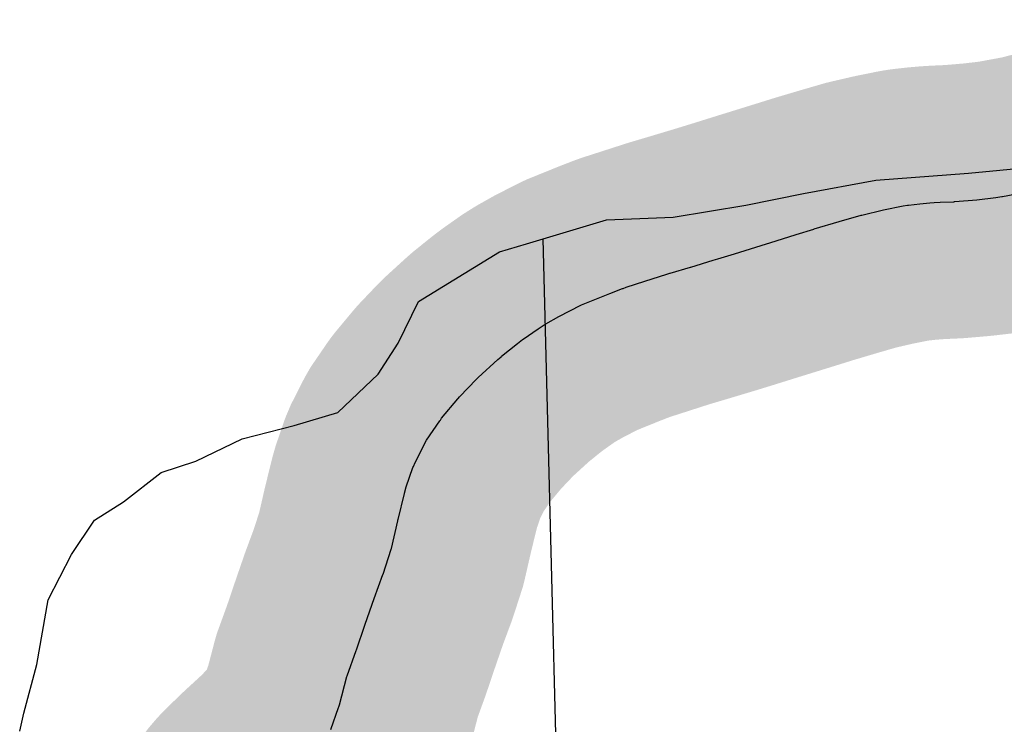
# Model space of a CAD drawing. Header units: feet. Extents: x 18803 to 104580, y -6601 to 116448.
# Tile 79 of 95: x 70746 to 72545, y 87155 to 88442. Entities that reach past the tile are written whole.
import ezdxf

# ---------------------------------------------------------------- set-up
doc = ezdxf.new("R2010")
doc.units = ezdxf.units.FT
doc.header["$LTSCALE"] = 100
doc.header["$MEASUREMENT"] = 0
doc.linetypes.add('DASHED', pattern=[0.75, 0.5, -0.25])
for name, color, linetype in [('ELPC BOLD TITLE SHEET', 3, 'Continuous'), ('ELPC-XIST', 6, 'Continuous'), ('ELRGOV-SECTION', 253, 'DASHED'), ('SL-VICINITY MAP', 2, 'Continuous')]:
    doc.layers.add(name, color=color, linetype=linetype)

msp = doc.modelspace()

# ---------------------------------------------------------------- linework, layer by layer
at = {"layer": 'ELPC BOLD TITLE SHEET', "const_width": 500}
msp.add_lwpolyline([(72800.32599884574, 88192.30704711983), (72782.30049256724, 88185.56152663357), (72780.80444170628, 88185.07063940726), (72772.68228078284, 88182.76981705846), (72756.2537118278, 88178.18106714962), (72722.21452980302, 88166.76170996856), (72722.05511018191, 88166.70893178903), (72706.88811352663, 88161.75442443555), (72706.8606264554, 88161.74542465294), (72682.10626455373, 88153.62168244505), (72681.73985514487, 88153.50507714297), (72651.07286664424, 88144.04859844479), (72638.19331533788, 88140.44422147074), (72637.71958796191, 88140.31717481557), (72595.81767099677, 88129.56569534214), (72590.23804079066, 88128.38070041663), (72589.61845424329, 88128.25770225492), (72541.0871509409, 88119.29285927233), (72540.30272302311, 88119.16143086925), (72528.95797606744, 88117.45431239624), (72494.5293392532, 88113.48954853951), (72454.08640977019, 88110.020163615), (72453.4871598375, 88109.97545159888), (72452.05341600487, 88109.88445144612), (72427.2892213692, 88108.76993097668), (72416.2289356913, 88108.18743414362), (72408.45312878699, 88107.62828024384), (72390.51894717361, 88106.02747616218), (72369.45183079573, 88103.62360914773), (72367.8363262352, 88103.39063162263), (72360.07243888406, 88102.03512368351), (72324.08793619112, 88094.75452055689), (72284.11800753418, 88085.50594725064), (72283.3217455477, 88085.30794448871), (72283.14415998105, 88085.25714699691), (72242.62963706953, 88073.50670333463), (72197.22980899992, 88060.028322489), (72196.92231588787, 88059.93473312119), (72164.23220350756, 88049.73950157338), (72164.20792798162, 88049.73194502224), (72127.87499124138, 88038.44364652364), (72127.85389308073, 88038.4371023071), (72090.7216220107, 88026.93840428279), (72052.0243055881, 88014.8313549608), (72051.92722203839, 88014.80120614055), (72021.02590998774, 88005.2765590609), (72013.03346994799, 88002.86976288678), (72013.02120683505, 88002.86607377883), (71971.6650337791, 87990.43749864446), (71971.57708620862, 87990.41124979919), (71933.99484146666, 87979.2719708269), (71933.65302752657, 87979.16793031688), (71928.0710946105, 87977.42417742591), (71888.22399072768, 87964.56501407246), (71888.20578765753, 87964.55914730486), (71853.86502057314, 87953.50559341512), (71848.14827646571, 87951.51772173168), (71847.3162565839, 87951.21223447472), (71824.16988639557, 87942.25818557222), (71772.0111143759, 87921.13435939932), (71770.87258908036, 87920.61534544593), (71751.03706758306, 87910.56620744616), (71750.89346787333, 87910.49293130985), (71730.82033750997, 87900.17638062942), (71707.22085017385, 87886.88160455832), (71705.96671100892, 87886.13039042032), (71692.92973343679, 87877.84188317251), (71665.5571827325, 87858.55484603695), (71664.80049151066, 87858.00214243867), (71655.56534382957, 87851.01225180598), (71626.1569869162, 87827.39057080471), (71625.33502109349, 87826.70333180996), (71619.66968557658, 87821.77427463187), (71583.29495347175, 87788.57697611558), (71581.09470760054, 87786.43779674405), (71580.31007136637, 87785.64410554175), (71549.4684942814, 87753.18484540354), (71547.11856458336, 87750.51772971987), (71546.58248730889, 87749.8917459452), (71516.84665556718, 87714.16265642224), (71514.43793646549, 87711.02908784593), (71513.47711731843, 87709.70448519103), (71489.36864776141, 87674.44503953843), (71486.69673245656, 87669.79026476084), (71485.94452580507, 87668.3977518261), (71468.23343738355, 87633.4798919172), (71465.1322609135, 87626.21689321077), (71464.37552639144, 87624.24951467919), (71452.22337464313, 87588.85810879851), (71449.03658775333, 87577.60007781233), (71448.78343124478, 87576.64065306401), (71437.13877502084, 87529.07534225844), (71437.08386408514, 87528.84656790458), (71436.55037924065, 87526.57873870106), (71424.99214040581, 87476.27788629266), (71424.72914669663, 87475.23800681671), (71424.63347910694, 87474.93551000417), (71409.87809345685, 87429.30656837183), (71409.80801259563, 87429.11052981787), (71409.69679184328, 87428.80548375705), (71393.42583552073, 87385.03752815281), (71393.39735387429, 87384.96053150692), (71393.35396461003, 87384.83581150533), (71377.13751361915, 87337.82733948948), (71376.99357123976, 87337.39696676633), (71376.74992369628, 87336.64500633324), (71376.649988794, 87336.34337751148), (71361.39935485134, 87291.30965438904), (71360.97461703, 87290.12056470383), (71360.92793373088, 87289.9909553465), (71344.13205664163, 87243.74414288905), (71344.08862725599, 87243.6236679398), (71343.76680190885, 87242.49385486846), (71330.30143123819, 87190.97055366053), (71329.01253770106, 87186.92245430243), (71328.70044559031, 87185.99843723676), (71314.2120485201, 87145.4558114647), (71311.90957471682, 87140.64035463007), (71310.16707462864, 87137.55207183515), (71289.56843266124, 87106.23231532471), (71281.805499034, 87096.44145435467), (71280.35270287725, 87094.7585774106), (71258.34283149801, 87071.3208774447), (71246.09510074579, 87059.45865947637), (71245.5353062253, 87058.93158665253), (71220.77239886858, 87036.2668341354), (71220.53086479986, 87036.04309526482), (71210.12636593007, 87026.28887625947), (71184.5380266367, 87001.01897167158), (71182.95544173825, 86999.317057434), (71177.12641760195, 86992.48892187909), (71151.52786076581, 86957.99247250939), (71149.79499433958, 86955.37707208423), (71149.74353345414, 86955.28969349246), (71124.40607934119, 86895.72138253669)], dxfattribs=at)
at = {"layer": 'ELPC-XIST'}
msp.add_lwpolyline([(71314.2120485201, 87145.4558114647), (71328.70044559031, 87185.99843723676), (71329.01253770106, 87186.92245430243), (71330.30143123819, 87190.97055366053), (71343.76680190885, 87242.49385486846), (71344.08862725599, 87243.6236679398), (71344.13205664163, 87243.74414288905), (71360.92793373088, 87289.9909553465), (71360.97461703, 87290.12056470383), (71361.39935485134, 87291.30965438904), (71376.649988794, 87336.34337751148), (71376.74992369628, 87336.64500633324), (71376.99357123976, 87337.39696676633), (71377.13751361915, 87337.82733948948), (71393.35396461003, 87384.83581150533), (71393.39735387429, 87384.96053150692), (71393.42583552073, 87385.03752815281), (71409.69679184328, 87428.80548375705), (71409.80801259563, 87429.11052981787), (71409.87809345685, 87429.30656837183), (71424.63347910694, 87474.93551000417), (71424.72914669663, 87475.23800681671), (71424.99214040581, 87476.27788629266), (71436.55037924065, 87526.57873870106), (71437.08386408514, 87528.84656790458), (71437.13877502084, 87529.07534225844), (71448.78343124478, 87576.64065306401), (71449.03658775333, 87577.60007781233), (71452.22337464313, 87588.85810879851), (71464.37552639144, 87624.24951467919), (71465.1322609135, 87626.21689321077), (71468.23343738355, 87633.4798919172), (71485.94452580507, 87668.3977518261), (71486.69673245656, 87669.79026476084), (71489.36864776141, 87674.44503953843), (71513.47711731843, 87709.70448519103), (71514.43793646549, 87711.02908784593), (71516.84665556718, 87714.16265642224), (71546.58248730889, 87749.8917459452), (71547.11856458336, 87750.51772971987), (71549.4684942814, 87753.18484540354), (71580.31007136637, 87785.64410554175), (71581.09470760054, 87786.43779674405), (71583.29495347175, 87788.57697611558), (71619.66968557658, 87821.77427463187), (71625.33502109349, 87826.70333180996), (71626.1569869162, 87827.39057080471), (71655.56534382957, 87851.01225180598), (71664.80049151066, 87858.00214243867), (71665.5571827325, 87858.55484603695), (71692.92973343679, 87877.84188317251), (71705.96671100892, 87886.13039042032), (71707.22085017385, 87886.88160455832), (71730.82033750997, 87900.17638062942), (71750.89346787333, 87910.49293130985), (71751.03706758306, 87910.56620744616), (71770.87258908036, 87920.61534544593), (71772.0111143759, 87921.13435939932), (71824.16988639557, 87942.25818557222), (71847.3162565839, 87951.21223447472), (71848.14827646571, 87951.51772173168), (71853.86502057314, 87953.50559341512), (71888.20578765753, 87964.55914730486), (71888.22399072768, 87964.56501407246), (71928.0710946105, 87977.42417742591), (71933.65302752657, 87979.16793031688), (71933.99484146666, 87979.2719708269), (71971.57708620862, 87990.41124979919), (71971.6650337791, 87990.43749864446), (72013.02120683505, 88002.86607377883), (72013.03346994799, 88002.86976288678), (72021.02590998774, 88005.2765590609), (72051.92722203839, 88014.80120614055), (72052.0243055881, 88014.8313549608), (72090.7216220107, 88026.93840428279), (72127.85389308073, 88038.4371023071), (72127.87499124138, 88038.44364652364), (72164.20792798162, 88049.73194502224), (72164.23220350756, 88049.73950157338), (72196.92231588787, 88059.93473312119), (72197.22980899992, 88060.028322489), (72242.62963706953, 88073.50670333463), (72283.14415998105, 88085.25714699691), (72283.3217455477, 88085.30794448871), (72284.11800753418, 88085.50594725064), (72324.08793619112, 88094.75452055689), (72360.07243888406, 88102.03512368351), (72367.8363262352, 88103.39063162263), (72369.45183079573, 88103.62360914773), (72390.51894717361, 88106.02747616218), (72408.45312878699, 88107.62828024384), (72416.2289356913, 88108.18743414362), (72427.2892213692, 88108.76993097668), (72452.05341600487, 88109.88445144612), (72453.4871598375, 88109.97545159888), (72454.08640977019, 88110.020163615), (72494.5293392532, 88113.48954853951), (72528.95797606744, 88117.45431239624), (72540.30272302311, 88119.16143086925), (72541.0871509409, 88119.29285927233), (72589.61845424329, 88128.25770225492)], dxfattribs=at)
at = {"layer": 'ELRGOV-SECTION', "ltscale": 50}
msp.add_line((71701.77851695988, 88041.78200223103), (71790.41124119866, 84598.33638104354), dxfattribs=at)
at = {"layer": 'SL-VICINITY MAP'}
msp.add_lwpolyline([(70746.11999710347, 87142.3638582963), (70753.84449331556, 87175.28797778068), (70777.58746737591, 87264.2250532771), (70798.40820256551, 87382.6503383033), (70840.68289765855, 87465.29435329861), (70882.84997606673, 87528.24968638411), (70935.68125802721, 87561.82932000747), (71004.23530577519, 87615.3245626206), (71067.88608172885, 87635.9366851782), (71152.6068278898, 87676.54212494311), (71247.44022829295, 87700.88859516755), (71327.05213881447, 87725.01385916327), (71400.68221726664, 87794.98880080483), (71437.59743876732, 87851.30543865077), (71474.62027695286, 87927.31075840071), (71622.59554019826, 88018.05323904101), (71672.05499608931, 88032.87475452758), (71818.22103766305, 88076.67633320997), (71939.94528296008, 88081.72647654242), (72072.12556831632, 88103.33450386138), (72177.63544144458, 88124.55494355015), (72310.1617122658, 88149.44918523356), (72479.35776593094, 88161.75158504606), (72637.87734687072, 88177.1800153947)], dxfattribs=at)

doc.saveas('drawing.dxf')
